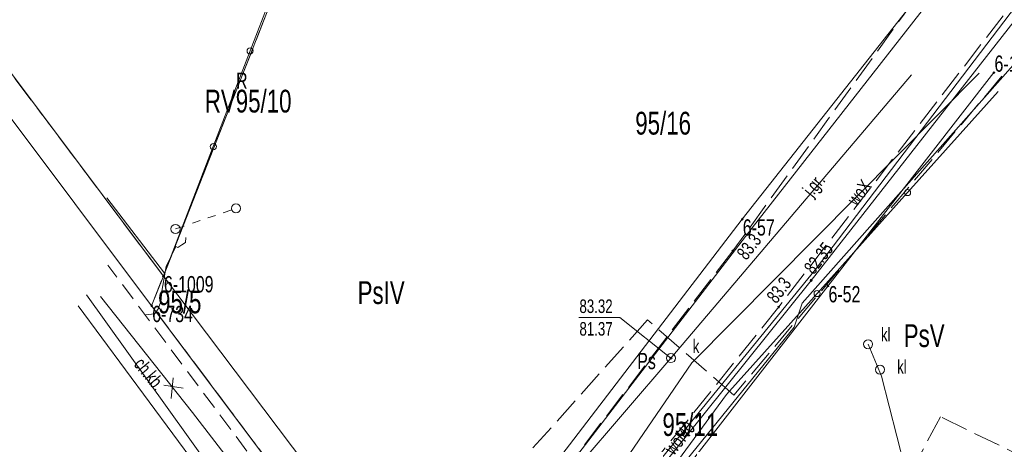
# Model space of a CAD drawing. Header units: metres. Extents: x -1013 to 1493497, y -5789518 to 1032.
# Tile 56 of 73: x -118 to -63, y 128 to 152. Entities that reach past the tile are written whole.
import ezdxf
from ezdxf.xclip import XClip

# ---------------------------------------------------------------- set-up
doc = ezdxf.new("R2010")
doc.units = ezdxf.units.M
doc.header["$MEASUREMENT"] = 0
doc.header["$XCLIPFRAME"] = 0
for name, pattern in [('2_KTCR02', [1.5, 1, -0.5]), ('2_KTJZ01', [2, 1.5, -0.5]), ('4_SUPW_P_01', [2.5, 2, -0.5]), ('GUK', [2, 1.5, -0.5]), ('GUZ', [1, 0.5, -0.5])]:
    doc.linetypes.add(name, pattern=pattern)
doc.layers.add('700-L Mapa 1_100 dwg', color=7, linetype='Continuous')
doc.layers.add('711-L Wymiary opisy', color=7, linetype='Continuous')
for name, color, linetype, lineweight in [('703-L Płaszczyzny podejścia 2D3', 152, 'Continuous', 30), ('711-L Wymiary opisy1', 7, 'Continuous', 13), ('ex_02_DXF_MZ_500_4_Dzialki7', 9, 'Continuous', 18), ('ex_02_DXF_MZ_500_4_Kontury3', 9, 'Continuous', 18), ('ex_02_DXF_MZ_500_4_KTCR_E_T_17', 9, 'Continuous', 18), ('ex_02_DXF_MZ_500_4_KTCR_L_17', 9, 'Continuous', 18), ('ex_02_DXF_MZ_500_4_KTJZ_E_T_07', 9, 'Continuous', 18), ('ex_02_DXF_MZ_500_4_KTJZ_L_07', 9, 'Continuous', 18), ('ex_02_DXF_MZ_500_4_KTKR_L_07', 9, 'Continuous', 18), ('ex_02_DXF_MZ_500_4_KTOK_L_47', 9, 'Continuous', 18), ('ex_02_DXF_MZ_500_4_Numery_dzialek7', 9, 'Continuous', 18), ('ex_02_DXF_MZ_500_4_Numery_konturow3', 9, 'Continuous', 18), ('ex_02_DXF_MZ_500_4_Numery_punktow7', 9, 'Continuous', 18), ('ex_02_DXF_MZ_500_4_Numery_uzytkow3', 9, 'Continuous', 18), ('ex_02_DXF_MZ_500_4_Punkty7', 9, 'Continuous', 18), ('ex_02_DXF_MZ_500_4_RTPW_T_17', 9, 'Continuous', 18), ('ex_02_DXF_MZ_500_4_SUPE_D_L_31', 9, 'Continuous', 18), ('ex_02_DXF_MZ_500_4_SUPE_L_31', 9, 'Continuous', 18), ('ex_02_DXF_MZ_500_4_SUPG_L_352', 9, 'Continuous', 18), ('ex_02_DXF_MZ_500_4_SUPK_D_L_034', 9, 'Continuous', 18), ('ex_02_DXF_MZ_500_4_SUPK_D_L_134', 9, 'Continuous', 18), ('ex_02_DXF_MZ_500_4_SUPK_L_434', 9, 'Continuous', 18), ('ex_02_DXF_MZ_500_4_SUPP_L_75', 9, 'Continuous', 18), ('ex_02_DXF_MZ_500_4_SUPW_D_L_05', 9, 'Continuous', 18), ('ex_02_DXF_MZ_500_4_SUPW_E_T_05', 9, 'Continuous', 18), ('ex_02_DXF_MZ_500_4_SUPW_L_05', 9, 'Continuous', 18), ('ex_02_DXF_MZ_500_4_SUSM_L_47', 9, 'Continuous', 18), ('ex_02_DXF_MZ_500_4_SUTG_T_052', 9, 'Continuous', 18), ('ex_02_DXF_MZ_500_4_SUTK_T_034', 9, 'Continuous', 18), ('ex_02_DXF_MZ_500_4_SUUK_D_T_234', 9, 'Continuous', 18), ('ex_02_DXF_MZ_500_4_SUUK_E_T_17', 9, 'Continuous', 18), ('ex_02_DXF_MZ_500_4_SUUK_E_T_934', 9, 'Continuous', 18), ('ex_02_DXF_MZ_500_4_SUUK_T_234', 9, 'Continuous', 18), ('ex_02_DXF_MZ_500_4_Uzytki3', 9, 'Continuous', 18)]:
    doc.layers.add(name, color=color, linetype=linetype, lineweight=lineweight)
doc.styles.add('STYL_AUTOMATYCZNY_2', font='arial.ttf')
doc.styles.add('STYL_AUTOMATYCZNY_4', font='arial.ttf', dxfattribs={"width": 0.7})
doc.dimstyles.new('STYL_AUTOMATYCZNY__3', dxfattribs={"dimtxt": 0.25, "dimasz": 0.183575, "dimexe": 0.18, "dimexo": 0.04, "dimgap": 0, "dimtad": 1, "dimzin": 0, "dimdsep": 46, "dimtxsty": 'STYL_AUTOMATYCZNY_2', "dimblk": 'ARROWHEAD_8', "dimblk1": 'ARROWHEAD_8', "dimblk2": 'ARROWHEAD_8', "dimcen": 0.09, "dimclrd": 7, "dimclre": 7, "dimclrt": 7, "dimazin": 0, "dimtfac": 1, "dimtdec": 4, "dimtmove": 2, "dimatfit": 3, "dimfxl": 1, "dimtolj": 1, "dimtzin": 0, "dimarcsym": 0})

# ---------------------------------------------------------------- blocks, each defined once
blk = doc.blocks.new('*D60')
at = {"layer": '711-L Wymiary opisy1', "color": 7, "linetype": 'Continuous', "lineweight": 13}
for p, q in [((-23.688, -3.688), (-23.815, -3.738)), ((-23.688, -3.688), (-23.638, -3.815)), ((-23.983, -4.516), (-24.05, -4.396)), ((-23.983, -4.516), (-23.864, -4.449))]:
    blk.add_line(p, q, dxfattribs=at)
blk.add_arc((-18.286, -6.082), 5.908, 156.1008, 164.6316, dxfattribs=at)
at = {"layer": '711-L Wymiary opisy1', "color": 7, "lineweight": 13, "insert": (-25.573, -3.532), "char_height": 0.25, "attachment_point": 7, "rotation": 336.1008, "style": 'STYL_AUTOMATYCZNY_2'}
blk.add_mtext('\\A1;{\\pql;\\fArial|b0|i0|c238|p0;\\W1.000000;8,53°/15%}', dxfattribs=at)
blk = doc.blocks.new('ARROWHEAD_8')
at = {"color": 0, "linetype": 'Continuous', "lineweight": 0}
blk.add_line((0, 0), (-1, 0), dxfattribs=at)
at = {"color": 0, "linetype": 'Continuous', "lineweight": 0, "flags": 128}
blk.add_lwpolyline([(-0.525, 0.525), (0, 0), (-0.525, -0.525)], dxfattribs=at)
blk = doc.blocks.new('*D62')
at = {"layer": '711-L Wymiary opisy1', "color": 7, "linetype": 'Continuous', "lineweight": 13}
for p, q in [((-9.682, 27.468), (-9.815, 27.437)), ((-9.682, 27.468), (-9.651, 27.335)), ((-10.088, 26.709), (-10.136, 26.836)), ((-10.088, 26.709), (-9.96, 26.757))]:
    blk.add_line(p, q, dxfattribs=at)
blk.add_arc((-4.796, 24.363), 5.789, 147.57, 156.1008, dxfattribs=at)
at = {"layer": '711-L Wymiary opisy1', "color": 7, "lineweight": 13, "insert": (-11.672, 27.587), "char_height": 0.25, "attachment_point": 7, "rotation": 336.1008, "style": 'STYL_AUTOMATYCZNY_2'}
blk.add_mtext('\\A1;{\\pql;\\fArial|b0|i0|c238|p0;\\W1.000000;8,53°/15%}', dxfattribs=at)
blk = doc.blocks.new('Rysunek_1_4', base_point=(-51.91, -72.413))
at = {"layer": 'ex_02_DXF_MZ_500_4_Dzialki7', "color": 9, "linetype": 'Continuous', "lineweight": 18}
for p, q in [((-109.6, 137.63), (-96.867, 170.032)), ((-110.248, 135.985), (-133.498, 166.954)), ((-109.6, 137.63), (-127.882, 161.973)), ((-77.609, 140.765), (-64.941, 156.846)), ((-72.873, 137.078), (-63.7, 148.873)), ((-91.86, 122.153), (-77.609, 140.765)), ((-110.248, 135.985), (-109.6, 137.63)), ((-97.92, 122.18), (-109.6, 137.63)), ((-88.215, 117.348), (-72.873, 137.078)), ((-64.89, 75.558), (-110.248, 135.985))]:
    blk.add_line(p, q, dxfattribs=at)
at = {"layer": 'ex_02_DXF_MZ_500_4_Kontury3', "color": 9, "linetype": 'GUK', "lineweight": 18}
for p, q in [((-109.6, 137.63), (-92.828, 180.302)), ((-125.005, 158.143), (-109.6, 137.63)), ((-63.26, 148.673), (-78.071, 131.051)), ((-110.248, 135.985), (-109.6, 137.63)), ((-97.427, 118.904), (-110.248, 135.985)), ((-82.841, 135.208), (-97.427, 118.904)), ((-78.071, 131.051), (-82.841, 135.208)), ((-66.652, 129.851), (-82.9, 99.554)), ((-59.818, 126.529), (-66.652, 129.851))]:
    blk.add_line(p, q, dxfattribs=at)
at = {"layer": 'ex_02_DXF_MZ_500_4_KTCR_L_17', "color": 9, "linetype": '2_KTCR02', "lineweight": 18}
blk.add_line((-104.98, 127.953), (-112.66, 138.233), dxfattribs=at)
at = {"layer": 'ex_02_DXF_MZ_500_4_KTJZ_L_07', "color": 9, "linetype": '2_KTJZ01', "lineweight": 18}
for p, q in [((-62.22, 160.993), (-78.13, 139.023)), ((-58.31, 158.343), (-75.59, 135.923)), ((-78.13, 139.023), (-94.818, 117.203)), ((-75.59, 135.923), (-92.837, 114.487))]:
    blk.add_line(p, q, dxfattribs=at)
at = {"layer": 'ex_02_DXF_MZ_500_4_KTKR_L_07', "color": 9, "linetype": 'Continuous', "lineweight": 18}
blk.add_line((-114.3, 135.993), (-107.76, 127.143), dxfattribs=at)
at = {"layer": 'ex_02_DXF_MZ_500_4_KTOK_L_47', "color": 9, "linetype": 'Continuous', "lineweight": 18}
for p, q in [((-104.804, 150.073), (-102.77, 155.363)), ((-106.838, 144.783), (-104.804, 150.073)), ((-63.47, 147.833), (-68.473, 142.246)), ((-109.53, 137.783), (-106.838, 144.783)), ((-68.473, 142.246), (-73.471, 136.664)), ((-109.53, 137.783), (-112.73, 141.953)), ((-73.471, 136.664), (-78.47, 131.083)), ((-78.47, 131.083), (-82.932, 125.055))]:
    blk.add_line(p, q, dxfattribs=at)
for centre in [(-104.804, 150.073), (-106.838, 144.783), (-68.473, 142.246), (-73.471, 136.664)]:
    blk.add_circle(centre, 0.17, dxfattribs=at)
at = {"layer": 'ex_02_DXF_MZ_500_4_Punkty7', "color": 9, "linetype": 'Continuous', "lineweight": 18}
for centre in [(-63.7, 148.873), (-77.609, 140.765), (-109.6, 137.63), (-72.873, 137.078), (-110.248, 135.985)]:
    blk.add_circle(centre, 0.045, dxfattribs=at)
at = {"layer": 'ex_02_DXF_MZ_500_4_RTPW_T_17', "color": 9, "linetype": 'Continuous', "lineweight": 18}
for centre in [(-78.13, 139.023), (-75.59, 135.923)]:
    blk.add_circle(centre, 0.045, dxfattribs=at)
at = {"layer": 'ex_02_DXF_MZ_500_4_SUPE_D_L_31', "color": 9, "linetype": 'Continuous', "lineweight": 18}
for p, q in [((-108.582, 139.347), (-108.791, 139.216)), ((-108.383, 139.488), (-108.582, 139.347)), ((-108.365, 139.759), (-108.383, 139.488)), ((-108.901, 139.255), (-109.443, 138.161)), ((-108.791, 139.216), (-108.901, 139.255)), ((-109.443, 138.161), (-109.684, 136.789)), ((-109.684, 136.789), (-109.74, 136.209)), ((-109.74, 136.209), (-109.907, 135.787)), ((-110.095, 135.546), (-110.565, 135.493)), ((-109.907, 135.787), (-110.095, 135.546))]:
    blk.add_line(p, q, dxfattribs=at)
at = {"layer": 'ex_02_DXF_MZ_500_4_SUPE_L_31', "color": 9, "linetype": 'Continuous', "lineweight": 18}
for p, q in [((-77.066, 140.299), (-64.309, 156.59)), ((-90.742, 122.501), (-77.066, 140.299))]:
    blk.add_line(p, q, dxfattribs=at)
at = {"layer": 'ex_02_DXF_MZ_500_4_SUPG_L_352', "color": 9, "linetype": 'Continuous', "lineweight": 18}
for p, q in [((-73.8, 137.393), (-60.25, 154.713)), ((-86.33, 121.763), (-73.8, 137.393))]:
    blk.add_line(p, q, dxfattribs=at)
at = {"layer": 'ex_02_DXF_MZ_500_4_SUPK_D_L_034', "color": 9, "linetype": 'Continuous', "lineweight": 18}
for p, q in [((-80.394, 132.825), (-64.505, 148.838)), ((-99.083, 105.531), (-80.394, 132.825))]:
    blk.add_line(p, q, dxfattribs=at)
at = {"layer": 'ex_02_DXF_MZ_500_4_SUPK_D_L_134', "color": 9, "linetype": 'Continuous', "lineweight": 18}
for p, q in [((-70.65, 133.863), (-69.918, 132.088)), ((-69.918, 132.088), (-67.522, 122.814))]:
    blk.add_line(p, q, dxfattribs=at)
at = {"layer": 'ex_02_DXF_MZ_500_4_SUPK_L_434', "color": 9, "linetype": 'Continuous', "lineweight": 18}
for p, q in [((-68.25, 148.743), (-81.55, 133.093)), ((-98.16, 114.693), (-113.85, 136.593)), ((-81.55, 133.093), (-94.38, 118.173))]:
    blk.add_line(p, q, dxfattribs=at)
at = {"layer": 'ex_02_DXF_MZ_500_4_SUPP_L_75', "color": 9, "linetype": '4_SUPW_P_01', "lineweight": 18}
for p, q in [((-109.066, 131.998), (-109.171, 130.87)), ((-109.57, 131.6), (-108.498, 131.438))]:
    blk.add_line(p, q, dxfattribs=at)
at = {"layer": 'ex_02_DXF_MZ_500_4_SUPW_D_L_05', "color": 9, "linetype": 'Continuous', "lineweight": 18}
for p, q in [((-113.072, 136.505), (-107.987, 130.09)), ((-107.987, 130.09), (-100.024, 119.805))]:
    blk.add_line(p, q, dxfattribs=at)
at = {"layer": 'ex_02_DXF_MZ_500_4_SUPW_L_05', "color": 9, "linetype": 'Continuous', "lineweight": 18}
for p, q in [((-60.55, 155.123), (-73.57, 137.973)), ((-61.42, 150.673), (-74.29, 136.133)), ((-73.57, 137.973), (-91.02, 116.613)), ((-74.29, 136.133), (-74.74, 134.803)), ((-74.74, 134.803), (-81.33, 126.683))]:
    blk.add_line(p, q, dxfattribs=at)
at = {"layer": 'ex_02_DXF_MZ_500_4_SUSM_L_47', "color": 9, "linetype": 'Continuous', "lineweight": 18}
for p, q in [((-106.717, 140.985), (-107.138, 140.842)), ((-105.822, 141.288), (-106.296, 141.127)), ((-108.454, 140.395), (-108.928, 140.235)), ((-107.56, 140.699), (-107.981, 140.556))]:
    blk.add_line(p, q, dxfattribs=at)
for centre in [(-105.586, 141.368), (-108.928, 140.235)]:
    blk.add_circle(centre, 0.25, dxfattribs=at)
at = {"layer": 'ex_02_DXF_MZ_500_4_SUTG_T_052', "color": 9, "linetype": 'Continuous', "lineweight": 18}
blk.add_circle((-73.8, 137.393), 0.0625, dxfattribs=at)
at = {"layer": 'ex_02_DXF_MZ_500_4_SUTK_T_034', "color": 9, "linetype": 'Continuous', "lineweight": 18}
for p in [(-86.634, 135.337), (-81.55, 133.093)]:
    blk.add_line(p, (-84.381, 135.337), dxfattribs=at)
blk.add_circle((-81.55, 133.093), 0.0625, dxfattribs=at)
at = {"layer": 'ex_02_DXF_MZ_500_4_SUUK_D_T_234', "color": 9, "linetype": 'Continuous', "lineweight": 18}
for centre in [(-70.65, 133.863), (-69.99, 132.458)]:
    blk.add_circle(centre, 0.25, dxfattribs=at)
at = {"layer": 'ex_02_DXF_MZ_500_4_SUUK_T_234', "color": 9, "linetype": 'Continuous', "lineweight": 18}
blk.add_circle((-81.55, 133.093), 0.25, dxfattribs=at)
at = {"layer": 'ex_02_DXF_MZ_500_4_Uzytki3', "color": 9, "linetype": 'GUZ', "lineweight": 18}
for p, q in [((-109.6, 137.63), (-92.828, 180.302)), ((-125.005, 158.143), (-109.6, 137.63)), ((-110.248, 135.985), (-109.6, 137.63)), ((-82.9, 99.554), (-110.248, 135.985)), ((-66.652, 129.851), (-82.9, 99.554)), ((-59.818, 126.529), (-66.652, 129.851))]:
    blk.add_line(p, q, dxfattribs=at)
at = {"layer": 'ex_02_DXF_MZ_500_4_KTCR_E_T_17', "color": 9, "linetype": 'Continuous', "lineweight": 18, "insert": (-110.988, 132.968), "char_height": 0.75, "attachment_point": 4, "rotation": 309.474, "style": 'STYL_AUTOMATYCZNY_4'}
blk.add_mtext('\\A1;{\\pql;\\fArial|b0|i0|c238|p0;\\W0.700000;ch.kb.}', dxfattribs=at)
at = {"layer": 'ex_02_DXF_MZ_500_4_KTJZ_E_T_07', "color": 9, "linetype": 'Continuous', "lineweight": 18, "insert": (-73.946, 142.124), "char_height": 0.75, "attachment_point": 4, "rotation": 50.868, "style": 'STYL_AUTOMATYCZNY_4'}
blk.add_mtext('\\A1;{\\pql;\\fArial|b0|i0|c238|p0;\\W0.700000;j.gr.}', dxfattribs=at)
at = {"layer": 'ex_02_DXF_MZ_500_4_Numery_dzialek7', "color": 9, "linetype": 'Continuous', "lineweight": 18, "char_height": 1.26, "style": 'STYL_AUTOMATYCZNY_4'}
for s, insert, attachment_point in [('\\A1;{\\pql;\\fArial|b0|i0|c238|p0;\\W0.700000;95/10}', (-105.599, 147.928), 1), ('\\A1;{\\pql;\\fArial|b0|i0|c238|p0;\\W0.700000;95/16}', (-83.52, 146.07), 4), ('\\A1;{\\pql;\\fArial|b0|i0|c238|p0;\\W0.700000;95/5}', (-109.891, 136.831), 1), ('\\A1;{\\pql;\\fArial|b0|i0|c238|p0;\\W0.700000;95/11}', (-82.018, 130.053), 1)]:
    blk.add_mtext(s, dxfattribs=dict(at, insert=insert, attachment_point=attachment_point))
at = {"layer": 'ex_02_DXF_MZ_500_4_Numery_konturow3', "color": 9, "linetype": 'Continuous', "lineweight": 18, "char_height": 1.26, "attachment_point": 1, "style": 'STYL_AUTOMATYCZNY_4'}
for s, insert in [('\\A1;{\\pql;\\fArial|b0|i0|c238|p0;\\W0.700000;RV}', (-107.308, 147.928)), ('\\A1;{\\pql;\\fArial|b0|i0|c238|p0;\\W0.700000;PsIV}', (-98.863, 137.347)), ('\\A1;{\\pql;\\fArial|b0|i0|c238|p0;\\W0.700000;PsV}', (-68.682, 134.967))]:
    blk.add_mtext(s, dxfattribs=dict(at, insert=insert))
at = {"layer": 'ex_02_DXF_MZ_500_4_Numery_punktow7', "color": 9, "linetype": 'Continuous', "lineweight": 18, "char_height": 0.9, "style": 'STYL_AUTOMATYCZNY_4'}
for s, insert, attachment_point in [('\\A1;{\\pql;\\fArial|b0|i0|c238|p0;\\W0.700000;6-148}', (-63.667, 148.909), 7), ('\\A1;{\\pql;\\fArial|b0|i0|c238|p0;\\W0.700000;6-57}', (-77.576, 140.765), 1), ('\\A1;{\\pql;\\fArial|b0|i0|c238|p0;\\W0.700000;6-1009}', (-109.567, 137.63), 1), ('\\A1;{\\pql;\\fArial|b0|i0|c238|p0;\\W0.700000;6-52}', (-72.84, 137.078), 1), ('\\A1;{\\pql;\\fArial|b0|i0|c238|p0;\\W0.700000;6-734}', (-110.215, 135.985), 1)]:
    blk.add_mtext(s, dxfattribs=dict(at, insert=insert, attachment_point=attachment_point))
at = {"layer": 'ex_02_DXF_MZ_500_4_Numery_uzytkow3', "color": 9, "linetype": 'Continuous', "lineweight": 18, "char_height": 0.9, "attachment_point": 7, "style": 'STYL_AUTOMATYCZNY_4'}
for s, insert in [('\\A1;{\\pql;\\fArial|b0|i0|c238|p0;\\W0.700000;R}', (-105.581, 147.979)), ('\\A1;{\\pql;\\fArial|b0|i0|c238|p0;\\W0.700000;Ps}', (-83.41, 132.472))]:
    blk.add_mtext(s, dxfattribs=dict(at, insert=insert))
at = {"layer": 'ex_02_DXF_MZ_500_4_RTPW_T_17', "color": 9, "linetype": 'Continuous', "lineweight": 18, "char_height": 0.75, "rotation": 52.219, "style": 'STYL_AUTOMATYCZNY_4'}
for insert, attachment_point in [((-77.969, 138.921), 1), ((-75.715, 136.056), 7)]:
    blk.add_mtext('\\A1;{\\pql;\\fArial|b0|i0|c238|p0;\\W0.700000;83.3}', dxfattribs=dict(at, insert=insert, attachment_point=attachment_point))
at = {"layer": 'ex_02_DXF_MZ_500_4_SUPW_E_T_05', "color": 9, "linetype": 'Continuous', "lineweight": 18, "char_height": 0.75, "attachment_point": 4, "style": 'STYL_AUTOMATYCZNY_4'}
for s, insert, rotation in [('\\A1;{\\pql;\\fArial|b0|i0|c238|p0;\\W0.700000;woX}', (-71.57, 141.673), 52.7948), ('\\A1;{\\pql;\\fArial|b0|i0|c238|p0;\\W0.700000;woI40}', (-81.675, 127.916), 50.938)]:
    blk.add_mtext(s, dxfattribs=dict(at, insert=insert, rotation=rotation))
at = {"layer": 'ex_02_DXF_MZ_500_4_SUTG_T_052', "color": 9, "linetype": 'Continuous', "lineweight": 18, "insert": (-73.652, 137.659), "char_height": 0.75, "attachment_point": 7, "rotation": 52.0735, "style": 'STYL_AUTOMATYCZNY_4'}
blk.add_mtext('\\A1;{\\pql;\\fArial|b0|i0|c238|p0;\\W0.700000;82.35}', dxfattribs=at)
at = {"layer": 'ex_02_DXF_MZ_500_4_SUTK_T_034', "color": 9, "linetype": 'Continuous', "lineweight": 18, "char_height": 0.75, "attachment_point": 1, "style": 'STYL_AUTOMATYCZNY_4'}
for s, insert in [('\\A1;{\\pql;\\fArial|b0|i0|c238|p0;\\W0.700000;83.32}', (-86.604, 136.337)), ('\\A1;{\\pql;\\fArial|b0|i0|c238|p0;\\W0.700000;81.37}', (-86.604, 135.087))]:
    blk.add_mtext(s, dxfattribs=dict(at, insert=insert))
at = {"layer": 'ex_02_DXF_MZ_500_4_SUUK_E_T_17', "color": 9, "linetype": 'Continuous', "lineweight": 18, "char_height": 0.75, "attachment_point": 4, "style": 'STYL_AUTOMATYCZNY_4'}
for insert in [(-69.941, 134.394), (-69.048, 132.61)]:
    blk.add_mtext('\\A1;{\\pql;\\fArial|b0|i0|c238|p0;\\W0.700000;kl}', dxfattribs=dict(at, insert=insert))
at = {"layer": 'ex_02_DXF_MZ_500_4_SUUK_E_T_934', "color": 9, "linetype": 'Continuous', "lineweight": 18, "insert": (-80.342, 133.372), "char_height": 0.75, "attachment_point": 7, "style": 'STYL_AUTOMATYCZNY_4'}
blk.add_mtext('\\A1;{\\pql;\\fArial|b0|i0|c238|p0;\\W0.700000;k}', dxfattribs=at)

msp = doc.modelspace()

# ---------------------------------------------------------------- linework, layer by layer
at = {"layer": '703-L Płaszczyzny podejścia 2D3', "color": 152, "linetype": 'Continuous', "lineweight": 30}
msp.add_circle((8.2273, 10.355), 1021.6593, dxfattribs=at)

# ---------------------------------------------------------------- block references
at = {"layer": '700-L Mapa 1_100 dwg', "color": 52, "linetype": 'Continuous', "lineweight": 25}
ref = msp.add_blockref('Rysunek_1_4', (-51.9097, -72.4133), dxfattribs=at)
XClip(ref).set_block_clipping_path([(-454.4097296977, -337.82710067), (350.5902703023, 193.0005136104)])

# ---------------------------------------------------------------- dimensions: what is measured, and where the dimension line sits
at = {"layer": '711-L Wymiary opisy', "color": 7, "linetype": 'Continuous', "lineweight": 13}
for base, center, p1, p2, picture, middle in [((-9.8993, 27.0958), (-4.7955, 24.3632), (-360.4425, 181.9583), (-56.0049, 56.8993), '*D62', (-10.8957, 27.3794)), ((-23.8512, -4.0963), (-18.2863, -6.0816), (-397.5726, 98.1664), (-373.9333, 151.5134), '*D60', (-24.7964, -3.7394))]:
    dim = msp.add_angular_dim_3p(base=base, center=center, p1=p1, p2=p2, text='8,53°/15%', dimstyle='STYL_AUTOMATYCZNY__3', dxfattribs=at)
    dim.commit()
    dim.dimension.update_dxf_attribs({"geometry": picture, "text_midpoint": middle, "dimtype": 165, "text_rotation": 336.10081})

doc.saveas('drawing.dxf')
